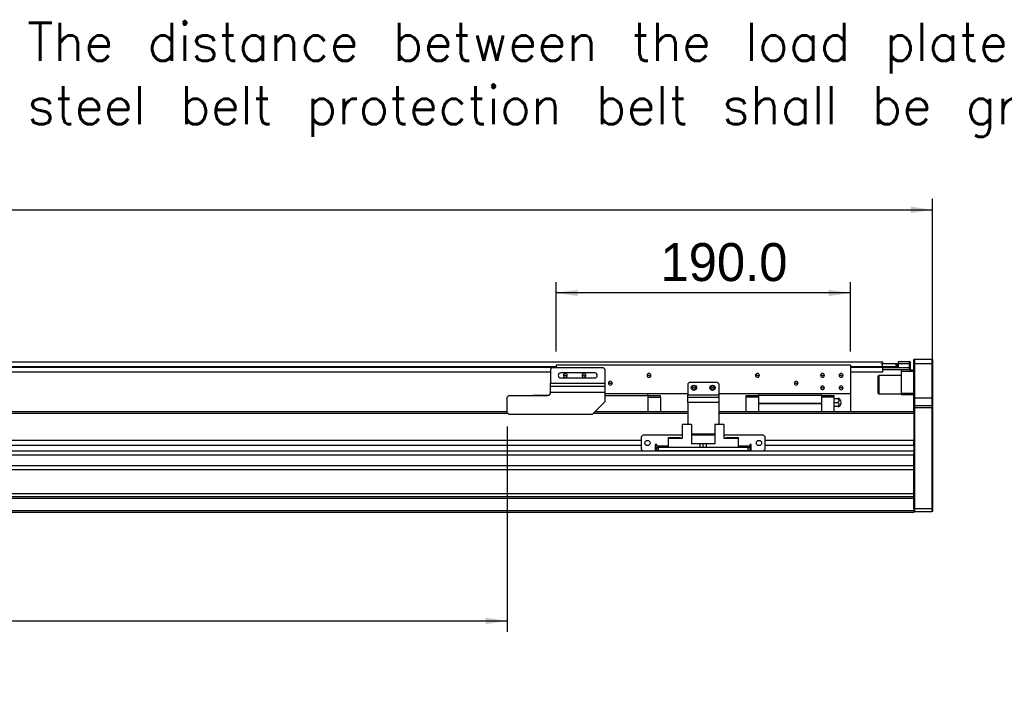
# Model space of a CAD drawing. Header units: millimetres. Extents: x 35 to 2924, y 35 to 2044.
# Tile 6 of 9: x 1628 to 2264, y 859 to 1288. Entities that reach past the tile are written whole.
import ezdxf

# ---------------------------------------------------------------- set-up
doc = ezdxf.new("R2010")
doc.units = ezdxf.units.MM
doc.header["$LTSCALE"] = 7
doc.layers.add('DIMNS', color=7, linetype='Continuous')
doc.styles.add('SLDTEXTSTYLE2', font='txt', dxfattribs={"bigfont": 'bigfont'})
doc.styles.add('SLDTEXTSTYLE9', font='txt')
doc.dimstyles.new('SLDDIMSTYLE0', dxfattribs={"dimtxt": 24.5, "dimasz": 14, "dimexe": 0, "dimexo": 0.0625, "dimgap": 6.125, "dimtad": 2, "dimdec": 1, "dimrnd": 1e-09, "dimzin": 4, "dimdsep": 46, "dimtxsty": 'SLDTEXTSTYLE9', "dimsah": 1, "dimcen": 0.09, "dimadec": 0, "dimazin": 1, "dimtfac": 1, "dimtdec": 1, "dimtofl": 0, "dimtmove": 0, "dimatfit": 3, "dimfxl": 0, "dimfrac": 2, "dimtolj": 1, "dimtzin": 12, "dimarcsym": 0})

# ---------------------------------------------------------------- blocks, each defined once
blk = doc.blocks.new('_D')
at = {"layer": 'DIMNS'}
for p, q in [((361.69, 1046.32), (361.69, 1172.31)), ((2217.69, 1046.32), (2217.69, 1172.31)), ((361.69, 1165.31), (2217.69, 1165.31))]:
    blk.add_line(p, q, dxfattribs=at)
for points in [[(361.69, 1165.31), (375.69, 1163.21), (375.69, 1167.41)], [(2217.69, 1165.31), (2203.69, 1167.41), (2203.69, 1163.21)]]:
    blk.add_solid(points, dxfattribs=at)
at = {"layer": 'DIMNS', "insert": (1243.45, 1197.45), "char_height": 24.5, "attachment_point": 1, "style": 'SLDTEXTSTYLE9'}
blk.add_mtext('1856.0', dxfattribs=at)
blk = doc.blocks.new('_D_3')
at = {"layer": 'DIMNS'}
for p, q in [((1974.69, 1073.82), (1974.69, 1118.68)), ((2164.69, 1073.82), (2164.69, 1118.68)), ((2164.69, 1111.68), (1974.69, 1111.68))]:
    blk.add_line(p, q, dxfattribs=at)
for points in [[(1974.69, 1111.68), (1988.69, 1109.58), (1988.69, 1113.78)], [(2164.69, 1111.68), (2150.69, 1113.78), (2150.69, 1109.58)]]:
    blk.add_solid(points, dxfattribs=at)
at = {"layer": 'DIMNS', "insert": (2042.09, 1143.83), "char_height": 24.5, "attachment_point": 1, "style": 'SLDTEXTSTYLE9'}
blk.add_mtext('190.0', dxfattribs=at)
blk = doc.blocks.new('_D_4')
at = {"layer": 'DIMNS'}
for p, q in [((603.19, 1029.04), (603.19, 892.93)), ((1943.19, 1025.54), (1943.19, 892.93)), ((603.19, 899.93), (1943.19, 899.93))]:
    blk.add_line(p, q, dxfattribs=at)
for points in [[(603.19, 899.93), (617.19, 897.83), (617.19, 902.03)], [(1943.19, 899.93), (1929.19, 902.03), (1929.19, 897.83)]]:
    blk.add_solid(points, dxfattribs=at)
at = {"layer": 'DIMNS', "char_height": 24.5, "attachment_point": 1, "style": 'SLDTEXTSTYLE9'}
for s, insert in [('Stroke T=', (1173.49, 932.08)), ('1340.0', (1315.01, 932.08))]:
    blk.add_mtext(s, dxfattribs=dict(at, insert=insert))
blk = doc.blocks.new('SW_NOTE_5')
at = {"layer": 'DIMNS', "color": 0, "insert": (-800.97, 73.02), "char_height": 24.5, "attachment_point": 1, "style": 'SLDTEXTSTYLE2'}
blk.add_mtext('The distance between the load plate and the \\Psteel belt protection belt shall be greater than 4mm', dxfattribs=at)

msp = doc.modelspace()

# ---------------------------------------------------------------- linework, layer by layer
at = {"color": 7, "linetype": 'Continuous', "lineweight": 25}
for p, q in [((2205.99, 1068.93), (2205.69, 1068.63)), ((2205.69, 1065.93), (2205.69, 1068.63)), ((2205.99, 1068.93), (2205.99, 1065.93)), ((2205.99, 1068.93), (2217.39, 1068.93)), ((2217.39, 1065.93), (2217.39, 1068.93)), ((2217.39, 1068.93), (2217.69, 1068.63)), ((2217.69, 1068.63), (2217.69, 1065.93)), ((394.69, 1067.28), (2185.69, 1067.28)), ((1972.19, 1063.43), (1971.19, 1062.43)), ((1971.19, 1062.43), (1971.19, 1053.43)), ((1972.19, 1063.43), (2005.19, 1063.43)), ((2164.69, 1064.93), (1974.69, 1064.93)), ((1974.69, 1064.93), (1974.69, 1063.43)), ((2006.19, 1062.43), (2005.19, 1063.43)), ((2006.19, 1062.43), (2006.19, 1053.43)), ((2164.69, 1064.93), (2164.69, 1046.43)), ((2184.69, 1065.94), (2184.69, 1066.13)), ((2184.69, 1066.13), (2185.19, 1066.13)), ((2185.19, 1066.13), (2185.19, 1064.13)), ((2185.19, 1066.13), (2194.19, 1066.13)), ((2185.19, 1064.13), (2194.19, 1064.13)), ((2185.49, 1063.63), (2185.49, 1063.64)), ((2185.49, 1063.63), (2185.49, 1063.43)), ((2195.69, 1063.63), (2185.49, 1063.63)), ((2185.49, 1063.63), (2185.49, 1063.63)), ((2185.49, 1063.43), (2185.49, 1062.64)), ((2185.49, 1063.43), (2202.89, 1063.43)), ((2185.69, 1066.13), (2185.69, 1067.28)), ((2185.69, 1063.78), (2185.69, 1064.28)), ((2185.69, 1063.93), (2195.69, 1063.93)), ((2185.69, 1060.78), (2185.69, 1063.78)), ((2202.89, 1061.93), (2185.69, 1061.93)), ((2194.19, 1064.13), (2194.19, 1066.13)), ((2194.19, 1066.13), (2194.69, 1066.13)), ((2194.69, 1064.13), (2194.19, 1064.13)), ((2194.69, 1066.13), (2194.69, 1064.13)), ((2194.69, 1064.13), (2195.19, 1064.13)), ((2195.19, 1063.93), (2195.19, 1064.13)), ((2195.69, 1067.43), (2202.89, 1067.43)), ((2195.69, 1065.93), (2195.69, 1067.43)), ((2195.69, 1063.63), (2195.69, 1065.93)), ((2202.89, 1065.93), (2195.69, 1065.93)), ((2197.69, 1060.93), (2197.69, 1061.93)), ((2202.89, 1065.93), (2202.89, 1067.43)), ((2203.19, 1067.13), (2202.89, 1067.43)), ((2202.89, 1063.43), (2202.89, 1065.93)), ((2203.19, 1065.93), (2202.89, 1065.93)), ((2202.89, 1061.93), (2202.89, 1063.43)), ((2202.89, 1063.43), (2203.19, 1063.43)), ((2202.89, 1061.93), (2203.19, 1062.23)), ((2202.89, 1061.93), (2205.69, 1061.93)), ((2203.19, 1067.13), (2203.19, 1065.93)), ((2203.19, 1065.93), (2203.19, 1063.43)), ((2203.19, 1063.43), (2203.19, 1062.23)), ((2205.99, 1065.93), (2205.69, 1065.93)), ((2205.69, 1043.93), (2205.69, 1065.93)), ((2205.99, 1065.93), (2205.99, 1043.93)), ((2217.39, 1065.93), (2205.99, 1065.93)), ((2217.39, 1043.93), (2217.39, 1065.93)), ((2217.39, 1065.93), (2217.69, 1065.93)), ((2217.69, 1065.93), (2217.69, 1043.93)), ((610.19, 1060.78), (1971.19, 1060.78)), ((1999.69, 1060.03), (1977.69, 1060.03)), ((1977.69, 1056.83), (1999.69, 1056.83)), ((1980.69, 1058.43), (1979.44, 1058.43)), ((1980.69, 1058.43), (1981.94, 1058.43)), ((1992.69, 1058.43), (1991.44, 1058.43)), ((1992.69, 1058.43), (1993.94, 1058.43)), ((2034.69, 1058.43), (2033.44, 1058.43)), ((2034.69, 1058.43), (2035.94, 1058.43)), ((2104.69, 1058.43), (2103.44, 1058.43)), ((2104.69, 1058.43), (2105.94, 1058.43)), ((2146.69, 1058.43), (2145.44, 1058.43)), ((2146.69, 1058.43), (2147.94, 1058.43)), ((2158.69, 1058.43), (2157.44, 1058.43)), ((2158.69, 1058.43), (2159.94, 1058.43)), ((2164.69, 1060.78), (2185.69, 1060.78)), ((2182.99, 1058.43), (2182.69, 1058.13)), ((2182.69, 1054.63), (2182.69, 1058.13)), ((2197.69, 1058.43), (2182.99, 1058.43)), ((2182.99, 1058.43), (2182.99, 1054.75)), ((2205.69, 1060.93), (2197.69, 1060.93)), ((2197.69, 1046.93), (2197.69, 1060.93)), ((1971.19, 1053.43), (2006.19, 1053.43)), ((1971.19, 1051.44), (1971.19, 1053.43)), ((1971.19, 1051.44), (2006.19, 1051.44)), ((1971.19, 1047.45), (1971.19, 1051.44)), ((2006.19, 1053.43), (2006.19, 1051.44)), ((2006.19, 1051.44), (2006.19, 1047.45)), ((2009.69, 1053.43), (2008.44, 1053.43)), ((2009.69, 1053.43), (2010.94, 1053.43)), ((2060.69, 1053.93), (2059.69, 1052.93)), ((2059.69, 1052.93), (2059.69, 1045.93)), ((2078.69, 1053.93), (2060.69, 1053.93)), ((2063.69, 1050.43), (2062.44, 1050.43)), ((2063.69, 1050.43), (2064.94, 1050.43)), ((2075.69, 1050.43), (2074.44, 1050.43)), ((2075.69, 1050.43), (2076.94, 1050.43)), ((2079.69, 1052.93), (2078.69, 1053.93)), ((2079.69, 1052.93), (2079.69, 1045.93)), ((2129.69, 1053.43), (2128.44, 1053.43)), ((2129.69, 1053.43), (2130.94, 1053.43)), ((2146.69, 1050.43), (2145.44, 1050.43)), ((2146.69, 1050.43), (2147.94, 1050.43)), ((2158.69, 1050.43), (2157.44, 1050.43)), ((2158.69, 1050.43), (2159.94, 1050.43)), ((2182.69, 1046.73), (2182.69, 1054.63)), ((2182.99, 1054.75), (2182.99, 1046.43)), ((1944.19, 1045.43), (1943.19, 1044.43)), ((1943.19, 1034.43), (1943.19, 1044.43)), ((1944.19, 1045.43), (1969.19, 1045.43)), ((1959.99, 1045.63), (1959.79, 1045.43)), ((1959.99, 1045.63), (1959.99, 1045.43)), ((1959.99, 1045.63), (1970.06, 1045.63)), ((1971.19, 1047.45), (1971.19, 1047.43)), ((2006.19, 1047.45), (1971.19, 1047.45)), ((2006.19, 1047.45), (2006.19, 1041.43)), ((2059.69, 1046.43), (2006.19, 1046.43)), ((2006.19, 1045.43), (2033.94, 1045.43)), ((2033.94, 1045.43), (2033.94, 1046.43)), ((2033.94, 1045.43), (2033.94, 1034.93)), ((2042.19, 1045.33), (2033.94, 1045.33)), ((2033.94, 1044.38), (2042.19, 1044.38)), ((2042.19, 1044.38), (2042.19, 1045.33)), ((2042.19, 1044.38), (2042.19, 1034.93)), ((2059.69, 1045.93), (2079.69, 1045.93)), ((2059.69, 1044.43), (2059.69, 1045.93)), ((2059.69, 1044.43), (2079.69, 1044.43)), ((2059.69, 1040.93), (2059.69, 1044.43)), ((2164.69, 1046.43), (2079.69, 1046.43)), ((2079.69, 1045.93), (2079.69, 1044.43)), ((2079.69, 1044.43), (2079.69, 1040.93)), ((2105.44, 1045.33), (2097.19, 1045.33)), ((2097.19, 1045.33), (2097.19, 1044.38)), ((2105.44, 1044.38), (2097.19, 1044.38)), ((2097.19, 1044.38), (2097.19, 1034.93)), ((2105.44, 1046.43), (2105.44, 1045.43)), ((2145.94, 1045.43), (2105.44, 1045.43)), ((2105.44, 1045.43), (2105.44, 1040.43)), ((2145.94, 1045.43), (2145.94, 1046.43)), ((2145.94, 1045.43), (2145.94, 1040.43)), ((2154.19, 1045.33), (2145.94, 1045.33)), ((2154.19, 1044.38), (2145.94, 1044.38)), ((2154.19, 1044.38), (2154.19, 1045.33)), ((2154.19, 1034.93), (2154.19, 1044.38)), ((2154.19, 1043.43), (2156.51, 1043.43)), ((2164.69, 1046.43), (2164.69, 1034.93)), ((2182.69, 1046.73), (2182.99, 1046.43)), ((2182.99, 1046.43), (2197.69, 1046.43)), ((2197.69, 1046.93), (2205.69, 1046.93)), ((2197.69, 1045.93), (2197.69, 1046.93)), ((2205.69, 1045.93), (2197.69, 1045.93)), ((2205.99, 1043.93), (2205.69, 1043.93)), ((2205.69, 1038.63), (2205.69, 1043.93)), ((2205.99, 1043.93), (2205.99, 1038.93)), ((2205.99, 1043.93), (2217.39, 1043.93)), ((2217.39, 1038.93), (2217.39, 1043.93)), ((2217.69, 1043.93), (2217.39, 1043.93)), ((2217.69, 1043.93), (2217.69, 1038.63)), ((1998.19, 1033.43), (2006.19, 1041.43)), ((2059.69, 1040.93), (2059.69, 1026.68)), ((2079.69, 1040.93), (2059.69, 1040.93)), ((2079.69, 1040.93), (2079.69, 1026.68)), ((2105.44, 1040.43), (2145.94, 1040.43)), ((2105.44, 1040.43), (2105.44, 1040.13)), ((2145.94, 1040.13), (2105.44, 1040.13)), ((2105.44, 1040.13), (2105.44, 1034.93)), ((2145.94, 1040.13), (2145.94, 1040.43)), ((2145.94, 1040.13), (2145.94, 1034.93)), ((2154.19, 1040.93), (2156.51, 1040.93)), ((2156.51, 1038.43), (2154.19, 1038.43)), ((2205.99, 1038.93), (2205.69, 1038.63)), ((2205.69, 1037.43), (2205.69, 1038.63)), ((2205.69, 1034.65), (2205.69, 1037.43)), ((2205.99, 1037.43), (2205.69, 1037.43)), ((2205.99, 1038.93), (2205.99, 1037.43)), ((2205.99, 1038.93), (2217.39, 1038.93)), ((2205.99, 1037.43), (2205.99, 972.43)), ((2217.39, 1037.43), (2205.99, 1037.43)), ((2217.39, 1037.43), (2217.39, 1038.93)), ((2217.69, 1038.63), (2217.39, 1038.93)), ((2217.39, 972.43), (2217.39, 1037.43)), ((2217.69, 1037.43), (2217.39, 1037.43)), ((2217.69, 1038.63), (2217.69, 1037.43)), ((2217.69, 1037.43), (2217.69, 972.56)), ((1943.19, 1034.93), (519.69, 1034.93)), ((1943.19, 1034.43), (1944.19, 1033.43)), ((1944.19, 1033.43), (1998.19, 1033.43)), ((2059.69, 1034.93), (1999.69, 1034.93)), ((2205.69, 1034.93), (2079.69, 1034.93)), ((2205.69, 1034.65), (2205.69, 1033.93)), ((2205.69, 1033.93), (2205.69, 1016.48)), ((2056.19, 1026.68), (2056.19, 1017.78)), ((2062.19, 1026.68), (2056.19, 1026.68)), ((2062.19, 1026.68), (2062.19, 1014.28)), ((2077.19, 1026.68), (2077.19, 1014.28)), ((2083.19, 1026.68), (2077.19, 1026.68)), ((2083.19, 1017.78), (2083.19, 1026.68)), ((2030.69, 1019.78), (2029.69, 1018.78)), ((2029.69, 1018.78), (2029.69, 1010.78)), ((2056.19, 1019.78), (2030.69, 1019.78)), ((2046.99, 1018.28), (2054.79, 1018.28)), ((2046.99, 1018.28), (2046.99, 1017.78)), ((2046.99, 1017.78), (2046.99, 1011.78)), ((2056.19, 1017.78), (2046.99, 1017.78)), ((2055.29, 1017.78), (2054.79, 1018.28)), ((2077.19, 1020.43), (2062.19, 1020.43)), ((2077.19, 1019.78), (2062.19, 1019.78)), ((2108.69, 1019.78), (2083.19, 1019.78)), ((2092.39, 1017.78), (2083.19, 1017.78)), ((2084.59, 1018.28), (2084.09, 1017.78)), ((2084.59, 1018.28), (2092.39, 1018.28)), ((2092.39, 1017.78), (2092.39, 1018.28)), ((2092.39, 1011.78), (2092.39, 1017.78)), ((2109.69, 1018.78), (2108.69, 1019.78)), ((2109.69, 1010.78), (2109.69, 1018.78)), ((2029.69, 1016.48), (549.69, 1016.48)), ((2029.69, 1013.08), (549.69, 1013.08)), ((2029.69, 1010.78), (2030.69, 1009.78)), ((2039.69, 1013.78), (2038.69, 1013.78)), ((2038.69, 1013.78), (2038.69, 1009.78)), ((2039.69, 1013.08), (2038.69, 1013.08)), ((2039.69, 1012.78), (2039.69, 1013.78)), ((2039.69, 1012.78), (2039.69, 1011.78)), ((2039.69, 1009.78), (2039.69, 1011.78)), ((2039.69, 1011.78), (2040.69, 1011.78)), ((2040.69, 1011.78), (2040.69, 1009.78)), ((2098.69, 1011.78), (2040.69, 1011.78)), ((2067.69, 1014.28), (2062.19, 1014.28)), ((2067.69, 1011.78), (2067.69, 1014.28)), ((2069.69, 1014.28), (2067.69, 1014.28)), ((2069.69, 1011.78), (2069.69, 1014.28)), ((2071.69, 1014.28), (2069.69, 1014.28)), ((2071.69, 1014.28), (2071.69, 1011.78)), ((2077.19, 1014.28), (2071.69, 1014.28)), ((2098.69, 1009.78), (2098.69, 1011.78)), ((2098.69, 1011.78), (2099.69, 1011.78)), ((2100.69, 1013.78), (2099.69, 1013.78)), ((2099.69, 1013.78), (2099.69, 1012.78)), ((2100.69, 1013.08), (2099.69, 1013.08)), ((2099.69, 1011.78), (2099.69, 1012.78)), ((2099.69, 1011.78), (2099.69, 1009.78)), ((2100.69, 1009.78), (2100.69, 1013.78)), ((2108.69, 1009.78), (2109.69, 1010.78)), ((2205.69, 1016.48), (2109.69, 1016.48)), ((2205.69, 1013.08), (2109.69, 1013.08)), ((2205.69, 1013.08), (2205.69, 1016.48)), ((2205.69, 1013.08), (2205.69, 1009.56)), ((2205.69, 1009.56), (373.69, 1009.56)), ((2205.69, 1006.96), (373.69, 1006.96)), ((2030.69, 1009.78), (2038.69, 1009.78)), ((2040.69, 1009.78), (2039.69, 1009.78)), ((2098.69, 1009.78), (2040.69, 1009.78)), ((2099.69, 1009.78), (2098.69, 1009.78)), ((2100.69, 1009.78), (2108.69, 1009.78)), ((2205.69, 1009.56), (2205.69, 1008.25)), ((2205.69, 972.56), (2205.69, 1008.25)), ((2205.69, 1000.03), (373.69, 1000.03)), ((2205.69, 997.43), (373.69, 997.43)), ((2205.69, 981.93), (373.69, 981.93)), ((2205.69, 979.93), (373.69, 979.93)), ((2205.69, 978.93), (373.69, 978.93)), ((2205.69, 972.36), (2205.69, 972.56)), ((2205.69, 972.56), (2205.99, 972.43)), ((2217.69, 972.56), (2217.39, 972.43)), ((2217.69, 972.56), (2217.69, 970.73)), ((2205.69, 970.93), (373.69, 970.93)), ((2205.69, 969.93), (373.69, 969.93)), ((2205.69, 972.36), (2205.69, 970.93)), ((2205.69, 970.93), (2205.69, 969.93)), ((2205.69, 970.73), (2205.99, 970.43)), ((2205.99, 972.43), (2205.99, 970.43)), ((2205.99, 972.43), (2217.39, 972.43)), ((2217.39, 970.43), (2205.99, 970.43)), ((2217.39, 970.43), (2217.39, 972.43)), ((2217.69, 970.73), (2217.39, 970.43))]:
    msp.add_line(p, q, dxfattribs=at)
at = {"color": 8, "linetype": 'Continuous', "lineweight": 25}
for p, q in [((604.69, 1064.28), (1974.69, 1064.28)), ((604.69, 1063.78), (1974.69, 1063.78)), ((2164.69, 1064.28), (2185.69, 1064.28)), ((2164.69, 1063.78), (2185.69, 1063.78)), ((2185.47, 1063.43), (2185.49, 1063.43)), ((1943.69, 1033.93), (519.69, 1033.93)), ((2059.69, 1033.93), (1998.69, 1033.93)), ((2205.69, 1033.93), (2079.69, 1033.93)), ((2046.99, 1012.78), (2039.69, 1012.78)), ((2099.69, 1012.78), (2092.39, 1012.78))]:
    msp.add_line(p, q, dxfattribs=at)
at = {"color": 7, "linetype": 'Continuous', "lineweight": 25}
for centre in [(2063.69, 1050.43), (2075.69, 1050.43), (2033.69, 1014.78), (2105.69, 1014.78)]:
    msp.add_circle(centre, 1.7, dxfattribs=at)
for centre, radius, start, end in [((1977.69, 1058.43), 1.6, 90, 270), ((1980.69, 1058.43), 1.25, 0, 180), ((1980.69, 1058.43), 1.25, 180, 0), ((1992.69, 1058.43), 1.25, 0, 180), ((1992.69, 1058.43), 1.25, 180, 0), ((1999.69, 1058.43), 1.6, 270, 90), ((2034.69, 1058.43), 1.25, 0, 180), ((2034.69, 1058.43), 1.25, 180, 0), ((2104.69, 1058.43), 1.25, 0, 180), ((2104.69, 1058.43), 1.25, 180, 0), ((2146.69, 1058.43), 1.25, 0, 180), ((2146.69, 1058.43), 1.25, 180, 0), ((2158.69, 1058.43), 1.25, 0, 180), ((2158.69, 1058.43), 1.25, 180, 0), ((2009.69, 1053.43), 1.25, 0, 180), ((2009.69, 1053.43), 1.25, 180, 0), ((2063.69, 1050.43), 1.25, 0, 180), ((2063.69, 1050.43), 1.25, 180, 0), ((2075.69, 1050.43), 1.25, 0, 180), ((2075.69, 1050.43), 1.25, 180, 0), ((2129.69, 1053.43), 1.25, 0, 180), ((2129.69, 1053.43), 1.25, 180, 0), ((2146.69, 1050.43), 1.25, 0, 180), ((2146.69, 1050.43), 1.25, 180, 0), ((2158.69, 1050.43), 1.25, 0, 180), ((2158.69, 1050.43), 1.25, 180, 0), ((1969.19, 1047.43), 2, 270, 0), ((2155.69, 1040.93), 3, 9.9092, 56.43308), ((2155.69, 1040.93), 3, 303.54248, 350.11805), ((2158.59, 1040.93), 0.25, 270, 68.68077)]:
    msp.add_arc(centre, radius, start, end, dxfattribs=at)
for points, knots in [([(2156.51, 1043.43), (2156.63, 1043.36), (2156.87, 1043.22), (2157.14, 1042.91), (2157.31, 1042.56), (2157.37, 1042.18), (2157.31, 1041.8), (2157.14, 1041.45), (2156.87, 1041.14), (2156.63, 1041), (2156.51, 1040.93)], [0, 0, 0, 0, 0.124807, 0.249861, 0.374966, 0.499944, 0.624671, 0.749605, 0.87471, 1, 1, 1, 1]), ([(2157.35, 1043.43), (2157.35, 1043.43), (2157.37, 1043.43), (2157.3, 1043.43), (2157.14, 1043.43), (2156.87, 1043.43), (2156.63, 1043.43), (2156.51, 1043.43)], [0, 0, 0, 0, 0.002089, 0.250995, 0.500311, 0.74997, 1, 1, 1, 1]), ([(2156.51, 1040.93), (2156.63, 1040.86), (2156.87, 1040.72), (2157.14, 1040.41), (2157.31, 1040.06), (2157.37, 1039.68), (2157.31, 1039.3), (2157.14, 1038.95), (2156.87, 1038.64), (2156.63, 1038.5), (2156.51, 1038.43)], [0, 0, 0, 0, 0.124808, 0.249861, 0.374966, 0.499944, 0.624671, 0.749604, 0.87471, 1, 1, 1, 1]), ([(2156.51, 1038.43), (2156.63, 1038.43), (2156.87, 1038.43), (2157.14, 1038.43), (2157.31, 1038.43), (2157.34, 1038.43), (2157.35, 1038.43)], [0, 0, 0, 0, 0.250257, 0.501007, 0.751861, 1, 1, 1, 1]), ([(2158.68, 1040.7), (2158.68, 1040.7), (2158.68, 1040.71), (2158.68, 1040.76), (2158.68, 1040.84), (2158.68, 1040.93), (2158.68, 1041.02), (2158.68, 1041.1), (2158.68, 1041.15), (2158.68, 1041.16), (2158.68, 1041.16)], [0, 0, 0, 0, 0.125362, 0.250009, 0.374881, 0.49974, 0.62439, 0.749722, 0.874831, 1, 1, 1, 1])]:
    msp.add_open_spline(points, degree=3, knots=knots, dxfattribs=at)

# ---------------------------------------------------------------- block references
at = {"layer": 'DIMNS'}
msp.add_blockref('SW_NOTE_5', (2434.34, 1212.93), dxfattribs=at)

# ---------------------------------------------------------------- dimensions: what is measured, and where the dimension line sits
for base, p1, p2, picture, middle in [((2217.69, 1165.31), (361.69, 1037.43), (2217.69, 1037.43), '_D', (1291.33, 1165.31)), ((1974.69, 1111.68), (2164.69, 1064.93), (1974.69, 1064.93), '_D_3', (2081.12, 1111.68))]:
    dim = msp.add_linear_dim(base=base, p1=p1, p2=p2, dimstyle='SLDDIMSTYLE0', dxfattribs=at)
    dim.commit()
    dim.dimension.update_dxf_attribs({"geometry": picture, "text_midpoint": middle, "dimtype": 160})
dim = msp.add_linear_dim(base=(1943.19, 899.93), p1=(603.19, 1037.93), p2=(1943.19, 1034.43), angle=0, text='Stroke T=<>', dimstyle='SLDDIMSTYLE0', dxfattribs=at)
dim.commit()
dim.dimension.update_dxf_attribs({"geometry": '_D_4', "text_midpoint": (1292.13, 899.93), "dimtype": 160})

doc.saveas('drawing.dxf')
